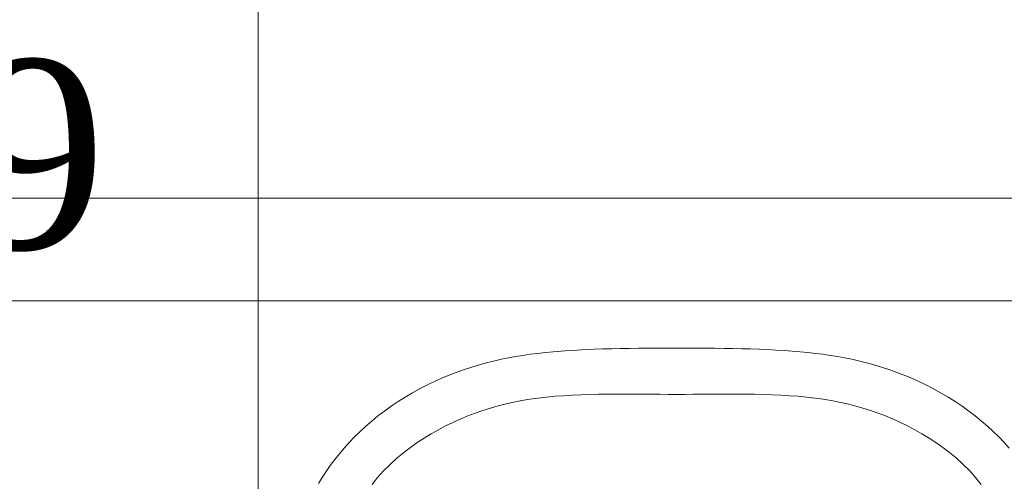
# Model space of a CAD drawing. Header units: centimetres. Extents: x 88729 to 133553, y -16225 to 14174.
# Tile 127 of 231: x 91534 to 91597, y -6815 to -6786. Entities that reach past the tile are written whole.
import ezdxf
from ezdxf.enums import TextEntityAlignment as Align

# ---------------------------------------------------------------- set-up
doc = ezdxf.new("R2010")
doc.units = ezdxf.units.CM
doc.layers.add('A-ARMATURA', color=252, linetype='Continuous', lineweight=5)
for name, color, linetype in [('A-SUFITY', 252, 'Continuous'), ('E_opisy siły', 5, 'Continuous'), ('E_PODKLAD', 7, 'Continuous'), ('E_siła', 5, 'Continuous'), ('R-MET-IWE', 252, 'Continuous')]:
    doc.layers.add(name, color=color, linetype=linetype)
doc.styles.add('old', font='BOOKOS.TTF')
doc.styles.get("Standard").update_dxf_attribs({"font": 'txt.shx'})

# ---------------------------------------------------------------- blocks, each defined once
blk = doc.blocks.new('E_opis siły')
at = {"layer": 'E_siła', "linetype": 'Continuous', "ltscale": 0.5, "style": 'old', "flags": 4}
blk.add_attdef('OBWÓD', (0, 0), '', height=12, dxfattribs=at)
blk = doc.blocks.new('A$C3A7D2EB8')
at = {"layer": 'A-ARMATURA'}
for points in [[(22.688, -12.89), (22.449, -13.274), (22.197, -13.655), (21.931, -14.032), (21.652, -14.404), (21.359, -14.771), (21.053, -15.132), (20.732, -15.488), (20.398, -15.838), (20.049, -16.181), (19.685, -16.518), (19.307, -16.846), (18.913, -17.167), (18.505, -17.48), (18.081, -17.784), (17.642, -18.08), (17.188, -18.365), (16.717, -18.641), (16.231, -18.907), (15.728, -19.162), (15.209, -19.406), (14.674, -19.639), (14.122, -19.859), (13.553, -20.068), (12.966, -20.264), (12.363, -20.446), (12.363, -20.446), (11.945, -20.561), (11.518, -20.667), (11.084, -20.764), (10.641, -20.853), (10.19, -20.934), (9.731, -21.008), (9.264, -21.075), (8.788, -21.134), (8.304, -21.188), (7.811, -21.235), (7.31, -21.277), (6.8, -21.313), (6.282, -21.345), (5.754, -21.372), (5.219, -21.394), (4.674, -21.413), (4.12, -21.428), (3.558, -21.44), (2.986, -21.449), (2.406, -21.456), (1.816, -21.46), (1.217, -21.463), (0.609, -21.465), (-0.008, -21.465), (-0.008, -21.465), (-0.625, -21.465), (-1.233, -21.463), (-1.832, -21.46), (-2.421, -21.456), (-3.002, -21.449), (-3.573, -21.44), (-4.136, -21.428), (-4.689, -21.413), (-5.234, -21.394), (-5.77, -21.372), (-6.297, -21.345), (-6.816, -21.313), (-7.325, -21.277), (-7.827, -21.235), (-8.319, -21.188), (-8.804, -21.134), (-9.279, -21.075), (-9.747, -21.008), (-10.206, -20.934), (-10.657, -20.853), (-11.099, -20.764), (-11.534, -20.667), (-11.96, -20.561), (-12.379, -20.446), (-12.379, -20.446), (-12.982, -20.264), (-13.568, -20.068), (-14.137, -19.859), (-14.689, -19.639), (-15.225, -19.406), (-15.744, -19.162), (-16.246, -18.907), (-16.733, -18.641), (-17.203, -18.365), (-17.658, -18.08), (-18.097, -17.784), (-18.521, -17.48), (-18.929, -17.167), (-19.322, -16.846), (-19.701, -16.518), (-20.064, -16.181), (-20.413, -15.838), (-20.748, -15.488), (-21.069, -15.132)], [(-19.296, -12.832), (-18.95, -13.264), (-18.576, -13.689), (-17.721, -14.505), (-17.299, -14.846), (-16.87, -15.17), (-16.436, -15.476), (-15.997, -15.766), (-15.551, -16.039), (-15.101, -16.295), (-14.644, -16.536), (-14.183, -16.762), (-13.716, -16.972), (-13.244, -17.168), (-12.767, -17.348), (-12.285, -17.515), (-11.799, -17.668), (-11.307, -17.807), (-10.811, -17.932), (-10.311, -18.045), (-9.806, -18.145), (-9.297, -18.233), (-8.776, -18.303), (-8.246, -18.362), (-7.708, -18.412), (-7.163, -18.452), (-6.612, -18.484), (-6.058, -18.508), (-5.5, -18.526), (-4.94, -18.539), (-4.379, -18.546), (-3.819, -18.55), (-3.26, -18.55), (-2.704, -18.548), (-2.152, -18.545), (-1.605, -18.541), (-1.065, -18.538), (-0.532, -18.535), (-0.008, -18.535), (0.516, -18.535), (1.049, -18.538), (1.589, -18.541), (2.136, -18.545), (2.688, -18.548), (3.244, -18.55), (3.803, -18.55), (4.363, -18.546), (4.924, -18.539), (5.484, -18.526), (6.042, -18.508), (6.597, -18.484), (7.147, -18.452), (7.692, -18.412), (8.23, -18.362), (8.76, -18.303), (9.281, -18.233), (9.79, -18.145), (10.295, -18.045), (10.796, -17.932), (11.292, -17.807), (11.783, -17.668), (12.27, -17.515), (12.752, -17.348), (13.228, -17.168), (13.7, -16.972), (14.167, -16.762), (14.629, -16.536), (15.085, -16.295), (15.536, -16.039), (15.981, -15.766), (16.421, -15.476), (16.855, -15.17), (17.283, -14.846), (17.705, -14.505), (18.56, -13.689), (18.934, -13.264), (19.281, -12.832)]]:
    blk.add_lwpolyline(points, dxfattribs=at)
blk = doc.blocks.new('A$Ce817dbbb')
at = {"layer": 'A-ARMATURA', "color": 252, "lineweight": 9}
blk.add_line((227.104, -17269.017), (39.096, -17269.017), dxfattribs=at)
at = {"layer": 'A-SUFITY', "lineweight": 0, "ltscale": 0.1}
for p, q in [((147.604, -17314.017), (147.604, -17091.017)), ((40.104, -17262.517), (375.104, -17262.517))]:
    blk.add_line(p, q, dxfattribs=at)
at = {"layer": 'A-ARMATURA', "color": 252, "lineweight": 9, "rotation": 180}
blk.add_blockref('A$C3A7D2EB8', (174.096, -17293.482), dxfattribs=at)
at = {"layer": 'R-MET-IWE', "color": 252, "lineweight": 9, "width": 0.75}
for tag, rotation, p in [('0-', 90, (-1139.045, -4143.611)), ('0-', 90, (-1113.045, -4143.611)), ('0-', 90, (-1087.045, -4143.611)), ('2-', 90, (-796.045, -4143.611)), ('2-', 90, (-505.045, -4143.611)), ('0-', 90, (-480.045, -4143.611)), ('0-', 90, (-456.045, -4143.611)), ('2-', 90, (-166.045, -4143.611)), ('2-', 90, (-625.663, -4833.611)), ('2-', 90, (-599.663, -4833.611)), ('2-', 90, (-573.663, -4833.611)), ('0-', 180, (-2169.638, -4848.468)), ('0-', 180, (-2169.638, -4873.468)), ('0-', 180, (-2169.638, -4899.468)), ('-2', 90, (-1661.47, -4961.645)), ('-2', 90, (-1636.47, -4961.645)), ('0-', 270, (-1489.782, -4968.061)), ('0-', 270, (-1464.782, -4968.061)), ('0-', 270, (-1439.782, -4968.061)), ('0-', 270, (-1364.782, -4968.061)), ('0-', 270, (-1339.782, -4968.061)), ('0-', 270, (-1314.782, -4968.061)), ('0-', 270, (328.218, -4968.061)), ('0-', 270, (354.218, -4968.061)), ('0-', 270, (1256.218, -4968.061)), ('0-', 270, (1282.218, -4968.061)), ('0-', 90, (-513.045, -5496.611)), ('0-', 90, (-487.045, -5496.611)), ('K.S.-', 90, (-487.045, -5766.111)), ('0-', 90, (-513.045, -5766.111)), ('1-', 90, (-539.045, -6114.611)), ('0-', 90, (-513.045, -6114.611)), ('0-', 90, (-487.045, -6114.611)), ('0-', 90, (301.955, -6545.611)), ('0-', 90, (327.955, -6545.611)), ('0-', 90, (353.955, -6545.611)), ('0-', 90, (416.113, -6545.611)), ('0-', 90, (1255.955, -6545.611)), ('0-', 90, (1281.955, -6545.611)), ('1-', 90, (2382.955, -6845.611)), ('1-', 90, (2408.955, -6845.611)), ('1-', 90, (2434.955, -6845.611)), ('1-', 90, (2827.955, -6845.611)), ('1-', 90, (2853.955, -6845.611)), ('1-', 90, (2879.955, -6845.611)), ('<-2', 90, (-910.64, -10482.409)), ('2->', 90, (-718.146, -10854.38)), ('2->', 90, (-692.146, -10854.38)), ('2->', 90, (-744.146, -10870.803)), ('-0', 90, (-186.093, -12450.121)), ('1-', 90, (2264.472, -12866.38)), ('1-', 90, (2290.472, -12866.38)), ('1-', 90, (2316.472, -12866.38)), ('1-', 90, (2709.472, -12866.38)), ('1-', 90, (2735.472, -12866.38)), ('1-', 90, (2761.472, -12866.38)), ('<-KL', 90, (-700.012, -16780.913)), ('-0', 90, (-179.939, -18957.533)), ('0->', 90, (-1257.528, -23179.046)), ('0->', 90, (-1231.528, -23179.046)), ('0->', 90, (-1205.528, -23179.046)), ('0->', 90, (-600.528, -23179.046)), ('0->', 90, (-574.528, -23179.046)), ('0->', 90, (-1692.528, -24074.046)), ('0->', 90, (-1666.528, -24074.046)), ('0->', 90, (-1640.528, -24074.046)), ('0->', 90, (-1486.528, -24074.046)), ('0->', 90, (-1460.528, -24074.046)), ('0->', 90, (-1434.528, -24074.046)), ('<-0', 90, (-499.818, -24383.565)), ('<-0', 90, (-298.109, -24383.565)), ('<-0', 180, (-587.122, -25088.859)), ('<-0', 270, (-496.631, -25202.677)), ('<-0', 180, (-1353.253, -25419.359)), ('<-0', 180, (-1187.253, -25444.101)), ('<-0', 90, (-179.614, -25454.222)), ('<-0', 90, (-69.593, -26375.359)), ('<-0', 90, (-43.593, -26375.359))]:
    blk.add_attdef(tag, text='', height=17, rotation=rotation, dxfattribs=at).set_placement(p, align=Align.MIDDLE)
for tag, p in [('2-', (1424.812, -4179.204)), ('2-', (1424.812, -4205.204)), ('K.S.-', (-76.891, -4264.204)), ('KL-', (-613.132, -4292.185)), ('1-', (-613.132, -4312.185)), ('1-', (-613.132, -4332.185)), ('K.S.-', (1414.126, -4333.662)), ('0-', (-70.188, -4341.204)), ('0-', (469.812, -4341.204)), ('1-', (-613.132, -4352.185)), ('0-', (1424.812, -4361.204)), ('0-', (-70.188, -4367.204)), ('1-', (469.812, -4367.204)), ('0-', (1099.812, -4368.204)), ('2-', (1424.812, -4387.204)), ('1-', (-70.188, -4393.204)), ('1-', (469.812, -4393.204)), ('1-', (1099.812, -4394.204)), ('2-', (1424.812, -4413.204)), ('2-', (-70.188, -4419.204)), ('2-', (1099.812, -4420.204)), ('2-', (469.812, -4444.204)), ('K.S.-', (-76.891, -4445.204)), ('2-', (1099.812, -4446.204)), ('2-', (469.812, -4470.204)), ('2-', (-825.188, -4496.204)), ('2-', (-825.188, -4522.204)), ('2-', (-70.188, -4574.204)), ('2-', (-70.188, -4600.204)), ('K.S.-', (1089.126, -4600.662)), ('2-', (1099.812, -4653.204)), ('2-', (-70.188, -4669.204)), ('2-', (1099.812, -4679.204)), ('-1', (1806.777, -4690.779)), ('1-', (-70.188, -4695.204)), ('2-', (1099.812, -4705.204)), ('-1', (1806.777, -4716.295)), ('K.S.-', (-73.204, -4721.204)), ('-1', (1806.777, -4743.07)), ('FR-', (-70.188, -4747.204)), ('0-', (-1066.188, -6382.704)), ('0-', (-1066.188, -6408.704)), ('2-', (1729.812, -6586.204)), ('2-', (1729.812, -6612.204)), ('2-', (1729.812, -6638.204)), ('2-', (1729.812, -6664.204)), ('K.S.-', (469.812, -6788.204)), ('1-', (-962.188, -6915.204)), ('2-', (1729.812, -6923.204)), ('1-', (-460.188, -6923.204)), ('1-', (469.812, -6923.204)), ('1-', (-460.188, -6949.204)), ('1-', (469.812, -6949.204)), ('2-', (1729.812, -6949.204)), ('K.S.-', (2901.812, -6960.204)), ('2-', (1729.812, -6975.204)), ('2-', (1729.812, -7001.204)), ('2-', (-460.188, -7026.204)), ('0-', (469.812, -7026.204)), ('2-', (-460.188, -7052.204)), ('0-', (469.812, -7052.204)), ('2-', (-460.188, -7078.204)), ('2-', (469.812, -7078.204)), ('1-', (2901.812, -7088.204)), ('2-', (469.812, -7104.204)), ('1-', (2901.812, -7114.204)), ('0-', (1729.812, -7131.204)), ('2-', (-460.188, -7141.204)), ('0-', (1729.812, -7157.204)), ('2-', (-460.188, -7167.204)), ('2-', (469.812, -7181.204)), ('2-', (1729.812, -7183.204)), ('0-', (-460.188, -7193.204)), ('2-', (469.812, -7207.204)), ('2-', (1729.812, -7209.204)), ('K.S.-', (-470.874, -7217.662)), ('2-', (469.812, -7233.204)), ('2-', (1729.812, -7235.204)), ('1-', (-460.188, -7245.204)), ('2-', (469.812, -7259.204)), ('2-', (1729.812, -7261.204)), ('2-', (1729.812, -7287.204)), ('2-', (-460.188, -7297.204)), ('2->', (-943.671, -10542.973)), ('-1', (1688.294, -10711.548)), ('-1', (1688.294, -10737.548)), ('-1', (1688.294, -10763.548)), ('<-2', (1685.551, -12605.392)), ('2->', (1611.329, -12636.472)), ('2->', (1611.329, -12658.973)), ('2->', (1590.766, -12684.973)), ('K.S.-', (2783.329, -12980.973)), ('2->', (-578.671, -13046.973)), ('2->', (-578.671, -13072.973)), ('<-2', (-476.881, -13105.942)), ('1-', (2783.329, -13108.973)), ('1-', (2783.329, -13134.973)), ('<-1', (-610.787, -16857.829)), ('<-1', (-610.787, -16877.829)), ('<-1', (1688.294, -17218.96)), ('<-1', (1688.294, -17244.96)), ('<-1', (1688.294, -17270.96)), ('<-1', (-478.914, -18553.429)), ('<-0', (-2287.983, -23879.575)), ('<-0', (-2287.983, -23905.575)), ('<-0', (-2287.983, -23931.575)), ('<-0', (-343.077, -24738.183)), ('<-0', (-478.914, -25059.683))]:
    blk.add_attdef(tag, text='', height=17, dxfattribs=at).set_placement(p, align=Align.MIDDLE)

msp = doc.modelspace()

# ---------------------------------------------------------------- block references
at = {"layer": 'E_opisy siły', "linetype": 'Continuous'}
ref = msp.add_blockref('E_opis siły', (91555.965, -6800.338, -250), dxfattribs=dict(at, xscale=-1))
ref.add_attrib('OBWÓD', 'R1/39', (91495.544, -6800.338, -250), dxfattribs={"color": 3, "linetype": 'Continuous', "ltscale": 0.5, "height": 12, "style": 'old'})
at = {"layer": 'E_PODKLAD'}
msp.add_blockref('A$Ce817dbbb', (91401.874, 10465.391), dxfattribs=at)

doc.saveas('drawing.dxf')
